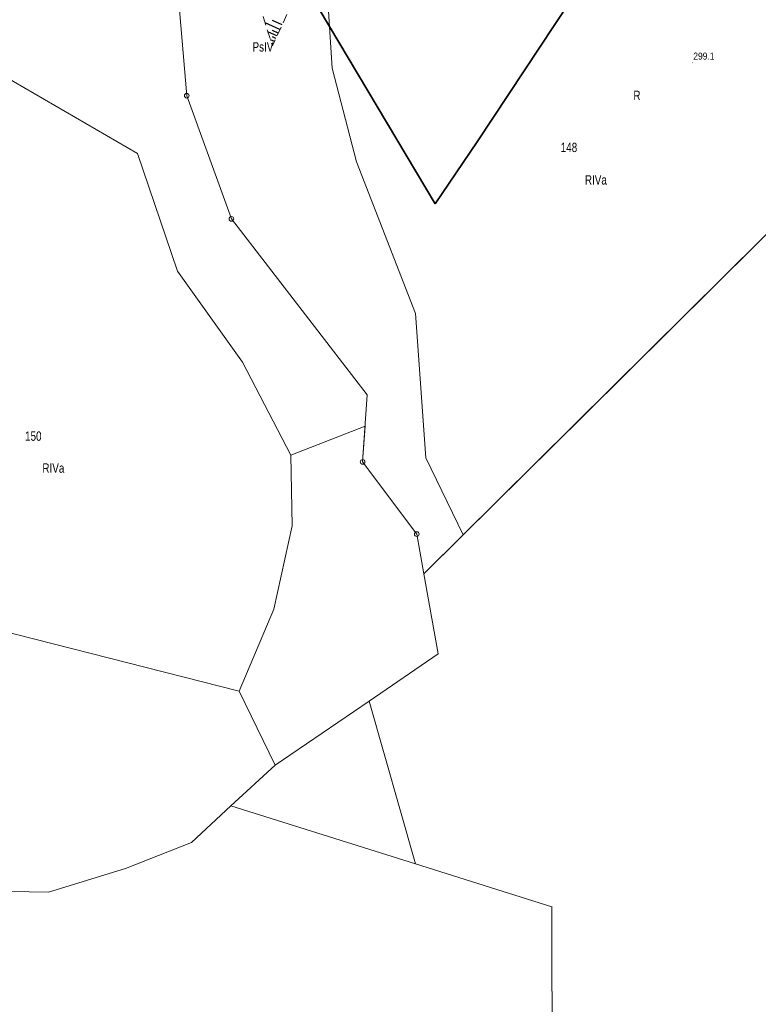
# Model space of a CAD drawing. Header units: metres. Extents: x 7423100 to 7429434, y 5527887 to 5533362.
# Tile 24 of 40: x 7427214 to 7427293, y 5531544 to 5531649. Entities that reach past the tile are written whole.
import ezdxf
from ezdxf.enums import TextEntityAlignment as Align

# ---------------------------------------------------------------- set-up
doc = ezdxf.new("R2010")
doc.units = ezdxf.units.M
doc.header["$MEASUREMENT"] = 0
doc.linetypes.add('1.0_0.5', pattern=[1.5, 1, -0.5])
doc.linetypes.add('219-500', pattern=[0])
doc.layers.get('0').update_dxf_attribs({"color": 2, "linetype": 'CONTINUOUS', "lineweight": 5})
for name, color, linetype in [('000 Inne (niezydentyfikowane)', 7, 'CONTINUOUS'), ('202-punkt graniczny', 7, 'CONTINUOUS'), ('203-punkt graniczny', 7, 'CONTINUOUS'), ('209-oznaczenie konturu klasyfikacyjnego', 7, 'CONTINUOUS'), ('210-oznaczenie konturu użytku gruntowego', 7, 'CONTINUOUS'), ('211-numer działki ewidencyjnej', 7, 'CONTINUOUS'), ('217-kontur klasyfikacyjny', 7, 'CONTINUOUS'), ('218-kontur użytku gruntowego', 7, 'CONTINUOUS'), ('219-działka ewidencyjna', 7, 'CONTINUOUS'), ('ogrodzenie trwałe', 7, 'CONTINUOUS'), ('pikieta naturalna', 7, 'CONTINUOUS'), ('pikieta naturalna-Atr2', 7, 'CONTINUOUS'), ('skarpa nieumocniona', 7, 'CONTINUOUS')]:
    doc.layers.add(name, color=color, linetype=linetype)
doc.styles.get("Standard").update_dxf_attribs({"font": 'Working1250.shx', "width": 0.75})
doc.linetypes.add('902-500', pattern='A,3.75,0,[1,ksztalty.shx,S=0.5,R=0,X=0,Y=0],3.75', length=7.5)

# ---------------------------------------------------------------- blocks, each defined once
blk = doc.blocks.new('203')
at = {"linetype": 'Continuous', "lineweight": 0}
h = blk.add_hatch(color=0, dxfattribs=at)
edge = h.paths.add_edge_path()
edge.add_arc((0, 0), 0.045, 0, 360)
blk = doc.blocks.new('202')
at = {"color": 0, "linetype": 'Continuous', "lineweight": 0}
blk.add_circle((0, 0), 0.25, dxfattribs=at)
blk = doc.blocks.new('PW01')
at = {"linetype": 'Continuous', "lineweight": 13}
h = blk.add_hatch(color=0, dxfattribs=at)
edge = h.paths.add_edge_path()
edge.add_arc((0, 0), 0.045, 0, 360)

msp = doc.modelspace()

# ---------------------------------------------------------------- linework, layer by layer
at = {"layer": '000 Inne (niezydentyfikowane)', "color": 7, "linetype": 'Continuous', "lineweight": 25, "flags": 128}
for points in [[(7427241.89, 5531648.32), (7427240.3, 5531649.05)], [(7427242.12, 5531648.81), (7427241.1, 5531649.29)], [(7427241.57, 5531647.63), (7427240.61, 5531648.07)], [(7427241.71, 5531647.93), (7427241.09, 5531648.22)], [(7427241.45, 5531647.37), (7427241.09, 5531647.53)], [(7427241.3, 5531647.03), (7427240.88, 5531647.23)]]:
    msp.add_lwpolyline(points, dxfattribs=at)
at = {"layer": '217-kontur klasyfikacyjny', "color": 92, "linetype": 'Continuous', "lineweight": 18, "flags": 128}
for points in [[(7427247.45, 5531644.2), (7427246.85, 5531653.61)], [(7427246.85, 5531653.61), (7427247.45, 5531644.2)], [(7427210.09, 5531644.68), (7427226.69, 5531635.07)], [(7427226.69, 5531635.07), (7427210.09, 5531644.68)], [(7427250.06, 5531634.19), (7427247.45, 5531644.2)], [(7427247.45, 5531644.2), (7427250.06, 5531634.19)], [(7427226.69, 5531635.07), (7427230.94, 5531622.52)], [(7427230.94, 5531622.52), (7427226.69, 5531635.07)], [(7427256.36, 5531618), (7427250.06, 5531634.19)], [(7427250.06, 5531634.19), (7427256.36, 5531618)], [(7427274.36, 5531607.17), (7427297.37, 5531629.98)], [(7427230.94, 5531622.52), (7427237.9, 5531612.83)], [(7427237.9, 5531612.83), (7427230.94, 5531622.52)], [(7427257.47, 5531602.59), (7427256.36, 5531618)], [(7427256.36, 5531618), (7427257.47, 5531602.59)], [(7427237.9, 5531612.83), (7427243.04, 5531602.89)], [(7427243.04, 5531602.89), (7427237.9, 5531612.83)], [(7427261.46, 5531594.38), (7427274.36, 5531607.17)], [(7427243.04, 5531602.89), (7427250.98, 5531605.98)], [(7427250.98, 5531605.98), (7427250.72, 5531602.16)], [(7427243.18, 5531595.35), (7427243.04, 5531602.89)], [(7427261.46, 5531594.38), (7427257.47, 5531602.59)], [(7427257.47, 5531602.59), (7427261.46, 5531594.38)], [(7427250.72, 5531602.16), (7427256.5, 5531594.46)], [(7427241.23, 5531586.46), (7427243.18, 5531595.35)], [(7427256.5, 5531594.46), (7427257.26, 5531590.21)], [(7427257.26, 5531590.21), (7427261.46, 5531594.38)], [(7427237.55, 5531577.7), (7427193.71, 5531588.82)], [(7427193.71, 5531588.82), (7427237.55, 5531577.7)], [(7427237.55, 5531577.7), (7427241.23, 5531586.46)], [(7427241.37, 5531569.78), (7427237.55, 5531577.7)], [(7427251.41, 5531576.64), (7427241.37, 5531569.78)], [(7427256.37, 5531559.25), (7427251.41, 5531576.64)], [(7427236.65, 5531565.44), (7427232.44, 5531561.55)], [(7427232.44, 5531561.55), (7427236.65, 5531565.44)], [(7427256.37, 5531559.25), (7427236.65, 5531565.44)], [(7427236.65, 5531565.44), (7427256.37, 5531559.25)], [(7427232.44, 5531561.55), (7427225.39, 5531558.76)], [(7427225.39, 5531558.76), (7427232.44, 5531561.55)], [(7427270.94, 5531554.68), (7427256.37, 5531559.25)], [(7427225.39, 5531558.76), (7427217.18, 5531556.25)], [(7427217.18, 5531556.25), (7427225.39, 5531558.76)], [(7427217.18, 5531556.25), (7427200.74, 5531556.53)], [(7427200.74, 5531556.53), (7427217.18, 5531556.25)], [(7427270.98, 5531518.57), (7427270.94, 5531554.68)]]:
    msp.add_lwpolyline(points, dxfattribs=at)
at = {"layer": '218-kontur użytku gruntowego', "color": 3, "linetype": 'Continuous', "lineweight": 18, "flags": 128}
for points in [[(7427246.85, 5531653.61), (7427247.45, 5531644.2)], [(7427247.45, 5531644.2), (7427246.85, 5531653.61)], [(7427210.09, 5531644.68), (7427226.69, 5531635.07)], [(7427226.69, 5531635.07), (7427210.09, 5531644.68)], [(7427247.45, 5531644.2), (7427250.06, 5531634.19)], [(7427250.06, 5531634.19), (7427247.45, 5531644.2)], [(7427226.69, 5531635.07), (7427230.94, 5531622.52)], [(7427230.94, 5531622.52), (7427226.69, 5531635.07)], [(7427250.06, 5531634.19), (7427256.36, 5531618)], [(7427256.36, 5531618), (7427250.06, 5531634.19)], [(7427274.36, 5531607.17), (7427297.37, 5531629.98)], [(7427230.94, 5531622.52), (7427237.9, 5531612.83)], [(7427237.9, 5531612.83), (7427230.94, 5531622.52)], [(7427256.36, 5531618), (7427257.47, 5531602.59)], [(7427257.47, 5531602.59), (7427256.36, 5531618)], [(7427237.9, 5531612.83), (7427243.04, 5531602.89)], [(7427243.04, 5531602.89), (7427237.9, 5531612.83)], [(7427261.46, 5531594.38), (7427274.36, 5531607.17)], [(7427243.04, 5531602.89), (7427250.98, 5531605.98)], [(7427250.98, 5531605.98), (7427250.72, 5531602.16)], [(7427243.18, 5531595.35), (7427243.04, 5531602.89)], [(7427257.47, 5531602.59), (7427261.46, 5531594.38)], [(7427261.46, 5531594.38), (7427257.47, 5531602.59)], [(7427250.72, 5531602.16), (7427256.5, 5531594.46)], [(7427241.23, 5531586.46), (7427243.18, 5531595.35)], [(7427256.5, 5531594.46), (7427257.26, 5531590.21)], [(7427257.26, 5531590.21), (7427261.46, 5531594.38)], [(7427237.55, 5531577.7), (7427193.71, 5531588.82)], [(7427193.71, 5531588.82), (7427237.55, 5531577.7)], [(7427237.55, 5531577.7), (7427241.23, 5531586.46)], [(7427241.37, 5531569.78), (7427237.55, 5531577.7)], [(7427251.41, 5531576.64), (7427241.37, 5531569.78)], [(7427256.37, 5531559.25), (7427251.41, 5531576.64)], [(7427232.44, 5531561.55), (7427236.65, 5531565.44)], [(7427236.65, 5531565.44), (7427232.44, 5531561.55)], [(7427236.65, 5531565.44), (7427256.37, 5531559.25)], [(7427256.37, 5531559.25), (7427236.65, 5531565.44)], [(7427225.39, 5531558.76), (7427232.44, 5531561.55)], [(7427232.44, 5531561.55), (7427225.39, 5531558.76)], [(7427270.94, 5531554.68), (7427256.37, 5531559.25)], [(7427217.18, 5531556.25), (7427225.39, 5531558.76)], [(7427225.39, 5531558.76), (7427217.18, 5531556.25)], [(7427200.74, 5531556.53), (7427217.18, 5531556.25)], [(7427217.18, 5531556.25), (7427200.74, 5531556.53)], [(7427270.98, 5531518.57), (7427270.94, 5531554.68)]]:
    msp.add_lwpolyline(points, dxfattribs=at)
at = {"layer": '219-działka ewidencyjna', "color": 7, "linetype": '219-500', "lineweight": 18, "flags": 128}
for points in [[(7427229.37, 5531671.3), (7427231.93, 5531641.26)], [(7427231.93, 5531641.26), (7427236.71, 5531628.1)], [(7427257.26, 5531590.21), (7427297.37, 5531629.98)], [(7427236.71, 5531628.1), (7427251.2, 5531609.32)], [(7427250.72, 5531602.16), (7427251.2, 5531609.32)], [(7427250.72, 5531602.16), (7427256.5, 5531594.46)], [(7427256.5, 5531594.46), (7427257.26, 5531590.21)], [(7427258.8, 5531581.69), (7427257.26, 5531590.21)], [(7427193.71, 5531588.82), (7427237.55, 5531577.7)], [(7427258.8, 5531581.69), (7427251.41, 5531576.64)], [(7427237.55, 5531577.7), (7427241.37, 5531569.78)], [(7427241.37, 5531569.78), (7427251.41, 5531576.64)], [(7427236.65, 5531565.44), (7427241.37, 5531569.78)], [(7427232.44, 5531561.55), (7427236.65, 5531565.44)], [(7427236.65, 5531565.44), (7427256.37, 5531559.25)], [(7427225.39, 5531558.76), (7427232.44, 5531561.55)], [(7427256.37, 5531559.25), (7427270.94, 5531554.68)], [(7427217.18, 5531556.25), (7427225.39, 5531558.76)], [(7427200.74, 5531556.53), (7427217.18, 5531556.25)], [(7427270.94, 5531554.68), (7427270.98, 5531518.57)]]:
    msp.add_lwpolyline(points, dxfattribs=at)
at = {"layer": 'ogrodzenie trwałe', "color": 7, "linetype": '902-500', "lineweight": 35, "flags": 128}
for points in [[(7427264.36, 5531664.53), (7427259.4, 5531667.89), (7427245.07, 5531652.21), (7427258.48, 5531629.7)], [(7427258.48, 5531629.7), (7427262.95, 5531636.32), (7427276.28, 5531656.48), (7427267.33, 5531662.54)]]:
    msp.add_lwpolyline(points, dxfattribs=at)
at = {"layer": 'skarpa nieumocniona', "color": 7, "linetype": '1.0_0.5', "lineweight": 18, "flags": 128}
msp.add_lwpolyline([(7427246.67, 5531673.32), (7427245.57, 5531668.04), (7427238.72, 5531653.98), (7427241.09, 5531646.58), (7427244.89, 5531654.83), (7427253.28, 5531665.26), (7427253.42, 5531673.55)], close=True, dxfattribs=at)
msp.add_lwpolyline([(7427246.67, 5531673.32), (7427245.57, 5531668.04), (7427238.72, 5531653.98), (7427241.09, 5531646.58), (7427244.89, 5531654.83), (7427253.28, 5531665.26), (7427253.42, 5531673.55)], close=True, dxfattribs=at)

# ---------------------------------------------------------------- block references
at = {"layer": '202-punkt graniczny', "color": 7, "linetype": 'Continuous', "lineweight": 18}
for p in [(7427231.93, 5531641.26), (7427236.71, 5531628.1), (7427250.72, 5531602.16), (7427256.5, 5531594.46)]:
    msp.add_blockref('202', p, dxfattribs=at)
at = {"layer": '203-punkt graniczny', "color": 7, "linetype": 'Continuous', "lineweight": 18}
for p in [(7427251.2, 5531609.32), (7427257.26, 5531590.21), (7427258.8, 5531581.69), (7427237.55, 5531577.7), (7427251.41, 5531576.64), (7427241.37, 5531569.78), (7427236.65, 5531565.44), (7427232.44, 5531561.55), (7427256.37, 5531559.25), (7427225.39, 5531558.76), (7427217.18, 5531556.25), (7427270.94, 5531554.68)]:
    msp.add_blockref('203', p, dxfattribs=at)
at = {"layer": 'pikieta naturalna', "color": 7, "linetype": 'Continuous', "lineweight": 13}
msp.add_blockref('PW01', (7427285.93, 5531644.81), dxfattribs=at)

# ---------------------------------------------------------------- texts
at = {"layer": '209-oznaczenie konturu klasyfikacyjnego', "color": 3, "linetype": 'Continuous', "lineweight": 18, "width": 0.79}
for s, p in [('PsIV', (7427238.96, 5531645.97)), ('RIVa', (7427274.45, 5531631.77)), ('RIVa', (7427216.52, 5531601.01))]:
    msp.add_text(s, height=1, dxfattribs=at).set_placement(p)
at = {"layer": '210-oznaczenie konturu użytku gruntowego', "color": 3, "linetype": 'Continuous', "lineweight": 18, "width": 0.79}
msp.add_text('R', height=1, dxfattribs=at).set_placement((7427279.63, 5531640.79))
at = {"layer": '211-numer działki ewidencyjnej', "color": 7, "linetype": 'Continuous', "lineweight": 18, "width": 0.79}
for s, p in [('148', (7427271.87, 5531636.24)), ('150', (7427214.67, 5531605.42))]:
    msp.add_text(s, height=1, dxfattribs=at).set_placement(p, align=Align.TOP_LEFT)
at = {"layer": 'pikieta naturalna-Atr2', "color": 7, "width": 0.9}
msp.add_text('299.1', height=0.75, dxfattribs=at).set_placement((7427286.03, 5531645.11))

doc.saveas('drawing.dxf')
